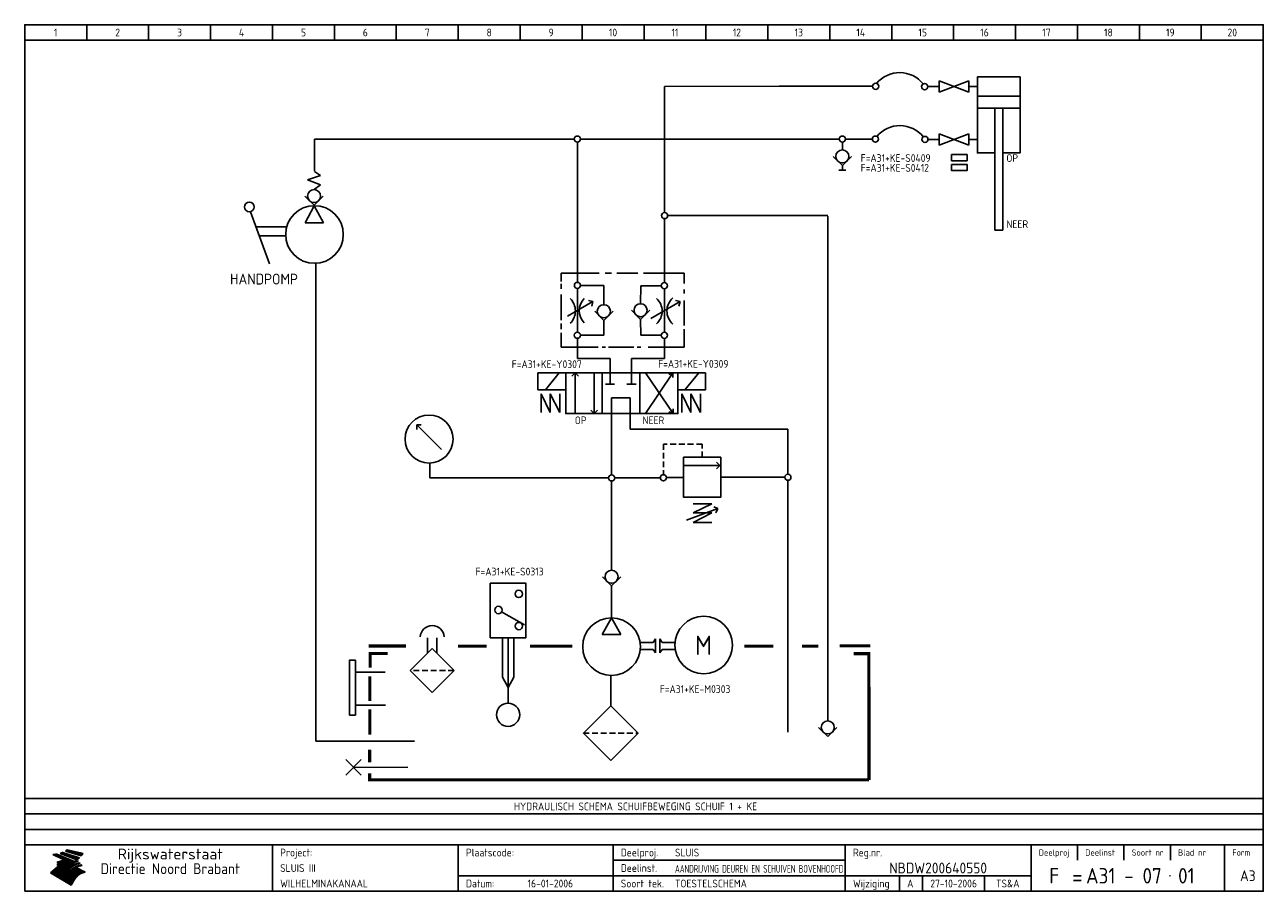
# Model space of a CAD drawing. Extents: x 10 to 410, y 10 to 290.
import ezdxf
from ezdxf.enums import TextEntityAlignment as Align

# ---------------------------------------------------------------- set-up
doc = ezdxf.new("R2010")
doc.units = 0
doc.header["$LTSCALE"] = 15
doc.header["$MEASUREMENT"] = 0
doc.linetypes.add('HIDDEN2', pattern=[0.1875, 0.125, -0.0625])
for name, color, linetype in [('0-25', 7, 'CONTINUOUS'), ('0-35', 2, 'CONTINUOUS'), ('0-50', 3, 'CONTINUOUS'), ('A-25', 7, 'CONTINUOUS'), ('B-25', 7, 'CONTINUOUS'), ('B-35', 2, 'CONTINUOUS'), ('H-21', 7, 'HIDDEN2'), ('S-25', 7, 'CONTINUOUS')]:
    doc.layers.add(name, color=color, linetype=linetype)
doc.styles.add('ISO', font='iso.shx')
doc.styles.get("Standard").update_dxf_attribs({"font": 'iso.shx'})

# ---------------------------------------------------------------- blocks, each defined once
blk = doc.blocks.new('KADERA3')
at = {"layer": '0-25'}
for p, q in [((30, 285), (30, 290)), ((50, 285), (50, 290)), ((70, 285), (70, 290)), ((90, 285), (90, 290)), ((110, 285), (110, 290)), ((130, 285), (130, 290)), ((150, 285), (150, 290)), ((170, 285), (170, 290)), ((190, 285), (190, 290)), ((210, 285), (210, 290)), ((230, 285), (230, 290)), ((250, 285), (250, 290)), ((270, 285), (270, 290)), ((290, 285), (290, 290)), ((310, 285), (310, 290)), ((330, 285), (330, 290)), ((350, 285), (350, 290)), ((370, 285), (370, 290)), ((390, 285), (390, 290)), ((10, 285), (410, 285)), ((410, 35), (10, 35)), ((410, 30), (10, 30)), ((350, 25), (350, 20)), ((365, 25), (365, 20)), ((380, 25), (380, 20)), ((200, 20), (275, 20)), ((150, 15), (335, 15)), ((292.5, 15), (292.5, 10)), ((300, 15), (300, 10)), ((320, 15), (320, 10))]:
    blk.add_line(p, q, dxfattribs=at)
at = {"layer": '0-25', "color": 7}
for p, q in [((19.1, 21.89), (25.12, 19)), ((19.1, 21.89), (25.12, 19)), ((19.17, 21.86), (20.7, 21.86)), ((19.29, 21.8), (20.83, 21.8)), ((19.4, 21.75), (20.96, 21.75)), ((19.52, 21.69), (21.09, 21.69)), ((19.64, 21.63), (21.22, 21.63)), ((19.74, 21.92), (20.56, 21.92)), ((19.75, 21.58), (21.36, 21.58)), ((19.87, 21.52), (21.49, 21.52)), ((19.99, 21.47), (21.62, 21.47)), ((20.11, 21.41), (21.75, 21.41)), ((20.22, 21.35), (21.88, 21.35)), ((20.25, 21.97), (20.43, 21.97)), ((20.34, 21.3), (22.02, 21.3)), ((20.38, 21.99), (26.02, 19.59)), ((20.38, 21.99), (26.02, 19.59)), ((20.46, 21.24), (22.15, 21.24)), ((20.57, 21.18), (22.28, 21.18)), ((20.69, 21.13), (22.41, 21.13)), ((20.81, 21.07), (22.55, 21.07)), ((20.92, 21.02), (22.68, 21.02)), ((21.04, 20.96), (22.81, 20.96)), ((21.16, 20.9), (22.94, 20.9)), ((21.27, 20.85), (23.07, 20.85)), ((21.39, 20.79), (23.21, 20.79)), ((21.47, 22.25), (26.83, 20.19)), ((21.47, 22.25), (26.83, 20.19)), ((21.49, 22.25), (23.07, 22.25)), ((21.51, 20.73), (23.34, 20.73)), ((21.6, 22.2), (23.25, 22.2)), ((21.63, 20.68), (23.47, 20.68)), ((21.65, 22.31), (22.89, 22.31)), ((21.74, 20.62), (23.6, 20.62)), ((21.75, 22.14), (23.42, 22.14)), ((21.8, 22.37), (22.71, 22.37)), ((21.86, 20.57), (23.73, 20.57)), ((21.9, 22.08), (23.6, 22.08)), ((21.94, 22.42), (22.53, 22.42)), ((21.98, 20.51), (23.87, 20.51)), ((22.04, 22.03), (23.78, 22.03)), ((22.06, 22.48), (22.36, 22.48)), ((22.09, 20.45), (24, 20.45)), ((22.18, 22.53), (27.65, 20.8)), ((22.18, 22.53), (27.65, 20.8)), ((22.19, 21.97), (23.96, 21.97)), ((22.21, 20.4), (24.13, 20.4)), ((22.33, 20.34), (24.26, 20.34)), ((22.34, 21.92), (24.13, 21.92)), ((22.37, 20), (23.08, 20)), ((22.44, 20.28), (24.4, 20.28)), ((22.48, 21.86), (24.31, 21.86)), ((22.49, 20.06), (23.04, 20.06)), ((22.56, 20.23), (24.53, 20.23)), ((22.61, 20.12), (22.93, 20.12)), ((22.63, 21.8), (24.49, 21.8)), ((22.68, 20.17), (24.66, 20.17)), ((22.71, 20.17), (22.82, 20.17)), ((23.11, 20.02), (22.77, 20.2)), ((23.11, 20.02), (22.77, 20.2)), ((22.78, 21.75), (24.67, 21.75)), ((22.79, 20.12), (24.79, 20.12)), ((22.91, 20.06), (24.92, 20.06)), ((22.92, 21.69), (24.85, 21.69)), ((23.03, 20), (25.06, 20)), ((23.07, 21.63), (25.02, 21.63)), ((23.14, 22.99), (28.22, 21.46)), ((23.14, 22.99), (28.22, 21.46)), ((23.15, 22.98), (25.33, 22.98)), ((23.22, 21.58), (25.2, 21.58)), ((23.23, 23.04), (25.09, 23.04)), ((23.32, 23.1), (24.84, 23.1)), ((23.34, 22.93), (25.57, 22.93)), ((23.36, 21.52), (25.38, 21.52)), ((23.4, 23.15), (24.6, 23.15)), ((23.49, 23.21), (24.36, 23.21)), ((23.51, 21.47), (25.56, 21.47)), ((23.52, 22.87), (25.81, 22.87)), ((23.57, 23.27), (24.12, 23.27)), ((23.64, 23.32), (23.87, 23.32)), ((23.66, 21.41), (25.74, 21.41)), ((23.7, 23.36), (28.82, 22.17)), ((23.7, 23.36), (28.82, 22.17)), ((23.71, 22.82), (26.06, 22.82)), ((23.8, 21.35), (25.91, 21.35)), ((23.9, 22.76), (26.3, 22.76)), ((23.95, 21.3), (26.09, 21.3)), ((24.09, 22.7), (26.54, 22.7)), ((24.09, 21.24), (26.27, 21.24)), ((24.24, 21.18), (26.45, 21.18)), ((24.27, 22.65), (26.78, 22.65)), ((24.39, 21.13), (26.62, 21.13)), ((24.46, 22.59), (27.03, 22.59)), ((24.53, 21.07), (26.8, 21.07)), ((24.65, 22.53), (27.27, 22.53)), ((24.68, 21.02), (26.98, 21.02)), ((24.83, 20.96), (27.16, 20.96)), ((24.84, 22.48), (27.51, 22.48)), ((24.97, 20.9), (27.34, 20.9)), ((25.02, 22.42), (27.75, 22.42)), ((25.12, 20.85), (27.51, 20.85)), ((25.21, 22.37), (28, 22.37)), ((25.27, 20.79), (27.63, 20.79)), ((25.4, 22.31), (28.24, 22.31)), ((25.41, 20.73), (27.57, 20.73)), ((25.56, 20.68), (27.51, 20.68)), ((25.58, 22.25), (28.48, 22.25)), ((25.71, 20.62), (27.44, 20.62)), ((25.77, 22.2), (28.72, 22.2)), ((25.85, 20.57), (27.37, 20.57)), ((25.96, 22.14), (28.79, 22.14)), ((26, 20.51), (27.29, 20.51)), ((26.15, 22.08), (28.75, 22.08)), ((26.15, 20.45), (27.22, 20.45)), ((26.29, 20.4), (27.14, 20.4)), ((26.33, 22.03), (28.71, 22.03)), ((26.44, 20.34), (27.06, 20.34)), ((26.52, 21.97), (28.66, 21.97)), ((26.59, 20.28), (26.97, 20.28)), ((26.71, 21.92), (28.62, 21.92)), ((26.73, 20.23), (26.89, 20.23)), ((26.9, 21.86), (28.57, 21.86)), ((27.08, 21.8), (28.52, 21.8)), ((27.27, 21.75), (28.48, 21.75)), ((27.46, 21.69), (28.43, 21.69)), ((27.65, 21.63), (28.38, 21.63)), ((27.83, 21.58), (28.33, 21.58)), ((28.02, 21.52), (28.28, 21.52)), ((28.21, 21.47), (28.22, 21.47)), ((20.58, 17.88), (18.3, 16)), ((20.58, 17.88), (18.3, 16)), ((24.94, 11.97), (18.3, 16)), ((24.94, 11.97), (18.3, 16)), ((18.31, 16.01), (20.96, 16.01)), ((18.38, 16.07), (21.46, 16.07)), ((18.45, 16.12), (21.88, 16.12)), ((18.52, 16.18), (22.15, 16.18)), ((18.59, 16.23), (22.38, 16.23)), ((18.65, 16.29), (22.58, 16.29)), ((18.72, 16.35), (22.75, 16.35)), ((18.79, 16.4), (22.91, 16.4)), ((18.86, 16.46), (20.6, 16.46)), ((18.93, 16.52), (20.6, 16.52)), ((18.99, 16.57), (20.6, 16.57)), ((19.06, 16.63), (20.6, 16.63)), ((19.13, 16.68), (20.6, 16.68)), ((19.2, 16.74), (20.6, 16.74)), ((19.27, 16.8), (20.6, 16.8)), ((19.33, 16.85), (21.07, 16.85)), ((19.4, 16.91), (21.55, 16.91)), ((19.47, 16.97), (21.88, 16.97)), ((19.54, 17.02), (22.13, 17.02)), ((19.61, 17.08), (22.34, 17.08)), ((19.67, 17.13), (20.6, 17.13)), ((19.74, 17.19), (20.6, 17.19)), ((19.81, 17.25), (20.6, 17.25)), ((19.88, 17.3), (20.6, 17.3)), ((19.95, 17.36), (20.6, 17.36)), ((20.01, 17.42), (20.6, 17.42)), ((20.08, 17.47), (20.93, 17.47)), ((20.15, 17.53), (21.26, 17.53)), ((20.22, 17.58), (21.51, 17.58)), ((20.29, 17.64), (21.72, 17.64)), ((20.35, 17.7), (21.9, 17.7)), ((20.42, 17.75), (22.07, 17.75)), ((20.49, 17.81), (22.22, 17.81)), ((20.56, 17.87), (22.36, 17.87)), ((20.6, 19.11), (20.58, 19.51)), ((20.6, 19.11), (20.58, 19.51)), ((20.58, 19.5), (22.09, 19.5)), ((20.58, 19.44), (21.95, 19.44)), ((20.59, 19.38), (21.79, 19.38)), ((20.59, 19.33), (21.62, 19.33)), ((20.59, 19.27), (21.42, 19.27)), ((20.6, 19.22), (21.2, 19.22)), ((20.6, 19.16), (20.93, 19.16)), ((20.6, 19.11), (20.69, 19.12)), ((20.6, 19.11), (20.69, 19.12)), ((20.6, 18.79), (20.77, 18.81)), ((20.6, 18.79), (20.77, 18.81)), ((20.6, 18.29), (20.6, 18.79)), ((20.6, 18.29), (20.6, 18.79)), ((20.6, 18.77), (22.46, 18.77)), ((20.6, 18.71), (22.33, 18.71)), ((20.6, 18.65), (22.19, 18.65)), ((20.6, 18.6), (22.04, 18.6)), ((20.6, 18.54), (21.87, 18.54)), ((20.6, 18.48), (21.68, 18.48)), ((20.6, 18.43), (21.46, 18.43)), ((20.6, 18.37), (21.21, 18.37)), ((20.6, 18.32), (20.87, 18.32)), ((20.6, 18.29), (20.88, 18.32)), ((20.6, 18.29), (20.88, 18.32)), ((20.6, 17.88), (20.86, 17.91)), ((20.6, 17.88), (20.86, 17.91)), ((20.6, 17.43), (20.97, 17.48)), ((20.6, 17.43), (20.97, 17.48)), ((20.6, 17.43), (20.6, 17.09)), ((20.6, 17.43), (20.6, 17.09)), ((20.6, 17.09), (21.26, 17.16)), ((20.6, 17.09), (21.26, 17.16)), ((20.6, 16.8), (21.37, 16.89)), ((20.6, 16.8), (21.37, 16.89)), ((20.6, 16.8), (20.6, 16.45)), ((20.6, 16.8), (20.6, 16.45)), ((20.6, 16.45), (21.56, 16.56)), ((20.6, 16.45), (21.56, 16.56)), ((20.6, 15.97), (21.67, 16.09)), ((20.6, 15.97), (21.67, 16.09)), ((20.7, 16.46), (23.06, 16.46)), ((20.9, 19.55), (22.23, 19.55)), ((20.9, 18.82), (22.59, 18.82)), ((20.98, 17.92), (22.5, 17.92)), ((21.02, 17.13), (22.53, 17.13)), ((21.19, 19.61), (22.35, 19.61)), ((21.2, 16.52), (23.2, 16.52)), ((21.32, 18.88), (22.71, 18.88)), ((21.32, 17.98), (22.62, 17.98)), ((21.42, 19.67), (22.47, 19.67)), ((21.47, 17.19), (22.7, 17.19)), ((21.59, 18.03), (22.74, 18.03)), ((21.61, 18.93), (22.82, 18.93)), ((21.62, 19.72), (22.59, 19.72)), ((21.72, 16.57), (23.32, 16.57)), ((21.77, 17.25), (22.85, 17.25)), ((21.8, 19.78), (22.69, 19.78)), ((21.8, 18.09), (22.85, 18.09)), ((21.84, 18.99), (22.92, 18.99)), ((21.96, 19.83), (22.79, 19.83)), ((21.99, 18.15), (22.95, 18.15)), ((22.01, 17.3), (22.99, 17.3)), ((22.03, 19.05), (23.03, 19.05)), ((22.1, 16.63), (23.44, 16.63)), ((22.11, 19.89), (22.89, 19.89)), ((22.16, 18.2), (23.05, 18.2)), ((22.21, 19.1), (23.12, 19.1)), ((22.21, 17.36), (23.12, 17.36)), ((22.24, 19.95), (22.99, 19.95)), ((22.31, 18.26), (23.15, 18.26)), ((22.36, 19.16), (23.22, 19.16)), ((22.38, 16.68), (23.56, 16.68)), ((22.39, 17.42), (23.24, 17.42)), ((22.45, 18.32), (23.24, 18.32)), ((22.51, 19.22), (23.3, 19.22)), ((22.56, 17.47), (23.36, 17.47)), ((22.59, 18.37), (23.33, 18.37)), ((22.6, 16.74), (23.66, 16.74)), ((22.64, 19.27), (23.39, 19.27)), ((22.71, 18.43), (23.42, 18.43)), ((22.71, 17.53), (23.47, 17.53)), ((22.77, 19.33), (23.47, 19.33)), ((22.79, 16.8), (23.77, 16.8)), ((22.83, 18.48), (23.5, 18.48)), ((22.84, 17.58), (23.57, 17.58)), ((22.89, 19.38), (23.55, 19.38)), ((22.94, 18.54), (23.58, 18.54)), ((22.96, 16.85), (23.86, 16.85)), ((22.97, 17.64), (23.67, 17.64)), ((23, 19.44), (23.63, 19.44)), ((23.04, 18.6), (23.66, 18.6)), ((23.1, 19.5), (23.72, 19.5)), ((23.1, 17.7), (23.77, 17.7)), ((23.12, 16.91), (23.96, 16.91)), ((23.14, 18.65), (23.74, 18.65)), ((23.15, 19.95), (25.19, 19.95)), ((23.21, 19.55), (23.8, 19.55)), ((23.21, 17.75), (23.86, 17.75)), ((23.21, 16.01), (28.9, 16.01)), ((23.24, 18.71), (23.82, 18.71)), ((23.26, 19.89), (25.32, 19.89)), ((23.26, 16.97), (24.05, 16.97)), ((23.3, 19.61), (23.88, 19.61)), ((23.32, 17.81), (23.95, 17.81)), ((23.33, 18.77), (23.91, 18.77)), ((23.37, 16.07), (29.08, 16.07)), ((23.38, 19.83), (25.45, 19.83)), ((23.39, 19.67), (23.81, 19.67)), ((23.39, 17.02), (24.14, 17.02)), ((23.42, 18.82), (23.99, 18.82)), ((23.42, 17.87), (24.03, 17.87)), ((23.45, 19.7), (23.58, 19.79)), ((23.45, 19.7), (23.58, 19.79)), ((23.48, 19.72), (23.7, 19.72)), ((23.5, 19.78), (25.58, 19.78)), ((23.51, 18.88), (24.07, 18.88)), ((23.51, 16.12), (29.27, 16.12)), ((23.52, 17.92), (24.11, 17.92)), ((23.52, 17.08), (24.22, 17.08)), ((23.54, 18.9), (24.3, 19.42)), ((23.54, 18.9), (24.3, 19.42)), ((23.56, 19.78), (23.59, 19.78)), ((23.56, 19.39), (23.9, 19.62)), ((23.56, 19.39), (23.9, 19.62)), ((23.58, 19.79), (23.9, 19.62)), ((23.58, 19.79), (23.9, 19.62)), ((23.59, 18.93), (24.15, 18.93)), ((23.61, 19.72), (25.72, 19.72)), ((23.62, 17.98), (24.2, 17.98)), ((23.63, 17.13), (24.3, 17.13)), ((23.65, 18.59), (24.62, 19.25)), ((23.65, 18.59), (24.62, 19.25)), ((29.41, 16.17), (23.65, 16.17)), ((23.67, 18.99), (24.23, 18.99)), ((23.71, 18.03), (24.28, 18.03)), ((23.73, 19.67), (25.85, 19.67)), ((23.75, 19.05), (24.32, 19.05)), ((23.75, 17.19), (24.38, 17.19)), ((23.77, 16.23), (29.47, 16.23)), ((23.79, 18.09), (24.36, 18.09)), ((23.83, 19.1), (24.4, 19.1)), ((23.85, 19.61), (25.98, 19.61)), ((23.85, 17.25), (24.46, 17.25)), ((23.88, 18.15), (24.44, 18.15)), ((23.89, 16.29), (29.36, 16.29)), ((23.92, 19.16), (24.48, 19.16)), ((23.94, 18.19), (25.23, 19.07)), ((23.94, 18.19), (25.23, 19.07)), ((23.95, 17.3), (24.55, 17.3)), ((23.96, 19.55), (25.96, 19.55)), ((23.96, 18.2), (24.53, 18.2)), ((24, 19.22), (24.56, 19.22)), ((24, 16.35), (29.24, 16.35)), ((24.04, 18.26), (24.61, 18.26)), ((24.05, 17.36), (24.63, 17.36)), ((24.06, 17.88), (25.34, 18.76)), ((24.06, 17.88), (25.34, 18.76)), ((24.08, 19.5), (25.88, 19.5)), ((24.08, 19.27), (24.58, 19.27)), ((24.11, 16.4), (29.13, 16.4)), ((24.13, 18.32), (24.69, 18.32)), ((24.14, 17.42), (24.71, 17.42)), ((24.16, 19.33), (24.47, 19.33)), ((24.2, 19.44), (25.79, 19.44)), ((24.21, 18.37), (24.77, 18.37)), ((24.21, 16.46), (29.02, 16.46)), ((24.23, 17.47), (24.79, 17.47)), ((24.24, 17.48), (25.52, 18.36)), ((24.24, 17.48), (25.52, 18.36)), ((24.25, 19.38), (24.36, 19.38)), ((24.29, 18.43), (24.85, 18.43)), ((24.3, 19.42), (24.62, 19.25)), ((24.3, 19.42), (24.62, 19.25)), ((24.31, 19.38), (25.71, 19.38)), ((24.31, 17.53), (24.87, 17.53)), ((24.31, 16.52), (28.91, 16.52)), ((24.35, 17.17), (25.64, 18.05)), ((24.35, 17.17), (25.64, 18.05)), ((24.37, 18.48), (24.94, 18.48)), ((24.39, 17.58), (24.96, 17.58)), ((24.4, 16.57), (28.79, 16.57)), ((24.43, 19.33), (25.62, 19.33)), ((24.45, 18.54), (25.02, 18.54)), ((24.47, 17.64), (25.04, 17.64)), ((24.49, 16.63), (28.68, 16.63)), ((24.54, 18.6), (25.1, 18.6)), ((24.55, 19.27), (25.54, 19.27)), ((24.56, 17.7), (25.12, 17.7)), ((24.57, 16.68), (28.57, 16.68)), ((24.62, 18.65), (25.18, 18.65)), ((24.63, 16.72), (25.91, 17.6)), ((24.63, 16.72), (25.91, 17.6)), ((24.64, 17.75), (25.2, 17.75)), ((24.66, 16.74), (28.45, 16.74)), ((24.67, 19.22), (25.45, 19.22)), ((24.7, 18.71), (25.27, 18.71)), ((24.72, 17.81), (25.29, 17.81)), ((24.74, 16.8), (28.34, 16.8)), ((24.78, 19.16), (25.37, 19.16)), ((24.78, 18.77), (25.34, 18.77)), ((24.8, 17.87), (25.37, 17.87)), ((24.82, 16.85), (28.23, 16.85)), ((24.87, 18.82), (25.4, 18.82)), ((24.89, 17.92), (25.45, 17.92)), ((24.9, 19.1), (25.28, 19.1)), ((24.9, 16.91), (28.11, 16.91)), ((24.95, 18.88), (25.45, 18.88)), ((24.97, 17.98), (25.53, 17.98)), ((24.99, 16.97), (28, 16.97)), ((25.02, 19.05), (25.2, 19.05)), ((25.03, 18.93), (25.51, 18.93)), ((25.05, 18.03), (25.61, 18.03)), ((25.07, 17.02), (27.89, 17.02)), ((25.11, 18.99), (25.57, 18.99)), ((26.02, 19.59), (25.12, 19)), ((26.02, 19.59), (25.12, 19)), ((25.13, 18.09), (25.68, 18.09)), ((25.15, 17.08), (27.77, 17.08)), ((25.19, 19.05), (25.63, 19.05)), ((25.21, 18.15), (25.75, 18.15)), ((25.23, 17.13), (27.66, 17.13)), ((25.26, 19.1), (25.7, 19.1)), ((25.3, 18.2), (25.82, 18.2)), ((25.31, 17.19), (27.55, 17.19)), ((25.33, 19.16), (25.77, 19.16)), ((25.38, 18.26), (25.89, 18.26)), ((25.39, 19.22), (25.85, 19.22)), ((25.4, 17.25), (27.43, 17.25)), ((25.46, 18.32), (25.97, 18.32)), ((25.47, 19.27), (25.93, 19.27)), ((25.48, 17.3), (27.32, 17.3)), ((25.54, 19.33), (26.03, 19.33)), ((25.54, 18.37), (26.06, 18.37)), ((25.56, 17.36), (27.21, 17.36)), ((25.62, 18.43), (26.14, 18.43)), ((25.63, 19.38), (26.13, 19.38)), ((25.64, 17.42), (27.1, 17.42)), ((25.7, 18.48), (26.24, 18.48)), ((25.72, 19.44), (26.24, 19.44)), ((25.73, 17.47), (26.98, 17.47)), ((25.79, 18.54), (26.34, 18.54)), ((25.81, 17.53), (26.87, 17.53)), ((25.82, 19.5), (26.36, 19.5)), ((25.89, 18.6), (26.46, 18.6)), ((25.89, 17.58), (26.76, 17.58)), ((25.93, 19.55), (26.53, 19.55)), ((25.96, 17.64), (26.64, 17.64)), ((25.99, 18.65), (26.58, 18.65)), ((26.04, 17.7), (26.59, 17.7)), ((26.06, 19.61), (26.85, 19.61)), ((26.1, 18.71), (26.72, 18.71)), ((26.12, 17.75), (26.67, 17.75)), ((26.2, 17.81), (26.76, 17.81)), ((26.21, 19.67), (27.23, 19.67)), ((26.23, 18.77), (26.89, 18.77)), ((26.29, 17.87), (26.86, 17.87)), ((26.37, 18.82), (27.09, 18.82)), ((26.39, 17.92), (26.97, 17.92)), ((26.44, 19.72), (27.18, 19.72)), ((26.49, 17.98), (27.09, 17.98)), ((26.53, 18.88), (27.34, 18.88)), ((26.56, 17.68), (29.54, 16.2)), ((26.56, 17.68), (29.54, 16.2)), ((26.6, 18.03), (27.22, 18.03)), ((26.72, 18.09), (27.38, 18.09)), ((26.73, 18.93), (27.66, 18.93)), ((26.85, 18.15), (27.56, 18.15)), ((26.99, 18.99), (27.9, 18.99)), ((27, 18.2), (27.8, 18.2)), ((27.13, 19.78), (27.25, 19.64)), ((27.13, 19.78), (27.25, 19.64)), ((27.18, 18.26), (28.13, 18.26)), ((27.26, 19.05), (27.84, 19.05)), ((27.39, 18.32), (28.47, 18.32)), ((27.7, 18.37), (28.49, 18.37)), ((27.78, 19.1), (27.93, 18.96)), ((27.78, 19.1), (27.93, 18.96)), ((28, 18.43), (28.44, 18.43)), ((28.29, 15.83), (29.54, 16.2)), ((28.29, 15.83), (29.54, 16.2)), ((28.39, 18.48), (28.54, 18.32)), ((28.39, 18.48), (28.54, 18.32)), ((29.54, 16.2), (29.45, 16.17)), ((29.54, 16.2), (29.45, 16.17)), ((29.46, 16.18), (29.47, 16.18)), ((18.38, 15.95), (20.6, 15.95)), ((18.47, 15.9), (20.6, 15.9)), ((18.57, 15.84), (20.6, 15.84)), ((18.66, 15.78), (20.6, 15.78)), ((18.75, 15.73), (20.6, 15.73)), ((18.85, 15.67), (20.6, 15.67)), ((18.94, 15.62), (20.6, 15.62)), ((19.03, 15.56), (27.83, 15.56)), ((19.12, 15.5), (27.75, 15.5)), ((19.22, 15.45), (27.66, 15.45)), ((19.31, 15.39), (27.58, 15.39)), ((19.4, 15.33), (27.5, 15.33)), ((19.49, 15.28), (27.43, 15.28)), ((19.59, 15.22), (27.36, 15.22)), ((19.68, 15.17), (27.29, 15.17)), ((19.77, 15.11), (27.22, 15.11)), ((19.86, 15.05), (27.15, 15.05)), ((19.96, 15), (27.09, 15)), ((20.05, 14.94), (27.02, 14.94)), ((20.14, 14.88), (26.96, 14.88)), ((20.24, 14.83), (26.9, 14.83)), ((20.33, 14.77), (26.84, 14.77)), ((20.42, 14.72), (26.79, 14.72)), ((20.51, 14.66), (26.73, 14.66)), ((20.6, 15.97), (20.6, 15.58)), ((20.6, 15.97), (20.6, 15.58)), ((20.6, 15.58), (21.95, 15.73)), ((20.6, 15.58), (21.95, 15.73)), ((20.61, 14.6), (26.68, 14.6)), ((20.7, 14.55), (26.62, 14.55)), ((20.79, 14.49), (26.57, 14.49)), ((20.88, 14.43), (26.52, 14.43)), ((20.94, 15.62), (27.92, 15.62)), ((20.98, 14.38), (26.47, 14.38)), ((21.07, 14.32), (26.42, 14.32)), ((21.16, 14.27), (26.38, 14.27)), ((21.25, 14.21), (26.33, 14.21)), ((21.35, 14.15), (26.29, 14.15)), ((21.44, 14.1), (26.24, 14.1)), ((21.45, 15.67), (28.01, 15.67)), ((21.53, 14.04), (26.2, 14.04)), ((21.63, 13.98), (26.16, 13.98)), ((21.72, 13.93), (26.12, 13.93)), ((21.81, 13.87), (26.08, 13.87)), ((21.9, 13.82), (26.04, 13.82)), ((21.96, 15.73), (28.11, 15.73)), ((22, 13.76), (26, 13.76)), ((22.09, 13.7), (25.96, 13.7)), ((22.18, 13.65), (25.93, 13.65)), ((22.27, 13.59), (25.89, 13.59)), ((22.34, 15.78), (28.21, 15.78)), ((22.37, 13.53), (25.86, 13.53)), ((22.46, 13.48), (25.82, 13.48)), ((22.55, 13.42), (25.79, 13.42)), ((22.62, 15.84), (28.33, 15.84)), ((22.65, 13.37), (25.76, 13.37)), ((22.74, 13.31), (25.73, 13.31)), ((22.83, 13.25), (25.69, 13.25)), ((22.84, 15.9), (28.52, 15.9)), ((22.92, 13.2), (25.66, 13.2)), ((23.02, 13.14), (25.63, 13.14)), ((23.04, 15.95), (28.71, 15.95)), ((23.11, 13.08), (25.59, 13.08)), ((23.2, 13.03), (25.56, 13.03)), ((23.29, 12.97), (25.53, 12.97)), ((23.39, 12.92), (25.5, 12.92)), ((23.48, 12.86), (25.46, 12.86)), ((23.57, 12.8), (25.43, 12.8)), ((23.66, 12.75), (25.4, 12.75)), ((23.76, 12.69), (25.36, 12.69)), ((23.85, 12.63), (25.33, 12.63)), ((23.94, 12.58), (25.3, 12.58)), ((24.04, 12.52), (25.26, 12.52)), ((24.13, 12.47), (25.23, 12.47)), ((24.22, 12.41), (25.2, 12.41)), ((24.31, 12.35), (25.17, 12.35)), ((24.41, 12.3), (25.13, 12.3)), ((24.5, 12.24), (25.1, 12.24)), ((24.59, 12.18), (25.07, 12.18)), ((24.68, 12.13), (25.03, 12.13)), ((24.78, 12.07), (25, 12.07)), ((24.87, 12.02), (24.97, 12.02)), ((24.94, 11.97), (25.81, 13.45)), ((24.94, 11.97), (25.81, 13.45))]:
    blk.add_line(p, q, dxfattribs=at)
for centre, radius, start, end in [((19.15, 29.7), 7.8, 269.6055, 279.0886), ((19.15, 29.7), 7.8, 269.6055, 279.0886), ((19.93, 25.38), 5.91, 276.3402, 298.7463), ((19.93, 25.38), 5.91, 276.3402, 298.7463), ((19.84, 25.09), 6.03, 278.129, 302.868), ((19.84, 25.09), 6.03, 278.129, 302.868), ((19.84, 27.26), 5.27, 288.0217, 296.3084), ((19.84, 27.26), 5.27, 288.0217, 296.3084), ((20.49, 27.56), 5.28, 300.0654, 307.393), ((20.49, 27.56), 5.28, 300.0654, 307.393), ((24.11, 24.7), 5.26, 301.1147, 312.2814), ((24.11, 24.7), 5.26, 301.1147, 312.2814), ((21.95, 27.32), 8.59, 316.9248, 323.1399), ((21.95, 27.32), 8.59, 316.9248, 323.1399), ((20.21, 23.78), 5.91, 273.6149, 304.3803), ((20.21, 23.78), 5.91, 273.6149, 304.3803), ((20.35, 24.56), 5.76, 274.164, 302.5474), ((20.35, 24.56), 5.76, 274.164, 302.5474), ((20.05, 24.28), 6.02, 277.9472, 305.7139), ((20.05, 24.28), 6.02, 277.9472, 305.7139), ((20.04, 23.49), 6.09, 278.8115, 306.4242), ((20.04, 23.49), 6.09, 278.8115, 306.4242), ((20.53, 23.07), 5.96, 277.0519, 304.973), ((20.53, 23.07), 5.96, 277.0519, 304.973), ((20.72, 22.76), 5.91, 276.3402, 304.3803), ((20.72, 22.76), 5.91, 276.3402, 304.3803), ((21.06, 22.34), 5.81, 274.9043, 303.1745), ((21.06, 22.34), 5.81, 274.9043, 303.1745), ((20.82, 22.06), 6.04, 278.1111, 305.8489), ((20.82, 22.06), 6.04, 278.1111, 305.8489), ((21.3, 21.6), 5.91, 276.3402, 304.3803), ((21.3, 21.6), 5.91, 276.3402, 304.3803), ((27.05, 17.17), 2.63, 107.4286, 133.7799), ((27.05, 17.17), 2.63, 107.4286, 133.7799), ((27.45, 16.91), 2.81, 110.4143, 138.7411), ((27.45, 16.91), 2.81, 110.4143, 138.7411), ((27.57, 15.64), 3.4, 98.1566, 126.9045), ((27.57, 15.64), 3.4, 98.1566, 126.9045), ((27.91, 15.54), 3.39, 100.5835, 132.088), ((27.91, 15.54), 3.39, 100.5835, 132.088), ((28.21, 14.74), 3.67, 95.7581, 128.7216), ((28.21, 14.74), 3.67, 95.7581, 128.7216), ((27.01, 16.84), 2.93, 87.7348, 104.8316), ((27.01, 16.84), 2.93, 87.7348, 104.8316), ((27.37, 15.71), 3.93, 91.7838, 103.2817), ((27.37, 15.71), 3.93, 91.7838, 103.2817), ((28.4, 15.05), 3.21, 96.3886, 125.0052), ((28.4, 15.05), 3.21, 96.3886, 125.0052), ((27.82, 16.31), 2.8, 90.634, 105.1984), ((27.82, 16.31), 2.8, 90.634, 105.1984), ((28.19, 15.04), 3.93, 93.8342, 103.2817), ((28.19, 15.04), 3.93, 93.8342, 103.2817), ((28.58, 15.69), 2.8, 93.8141, 105.1984), ((28.58, 15.69), 2.8, 93.8141, 105.1984), ((28.95, 14.41), 3.93, 96.0135, 103.2817), ((28.95, 14.41), 3.93, 96.0135, 103.2817), ((31.24, 10.26), 6.3, 117.9568, 149.6251), ((31.24, 10.26), 6.3, 117.9568, 149.6251)]:
    blk.add_arc(centre, radius, start, end, dxfattribs=at)
at = {"layer": '0-35'}
for p, q in [((90, 25), (90, 10)), ((150, 25), (150, 10)), ((200, 25), (200, 10)), ((275, 25), (275, 10)), ((335, 25), (335, 10)), ((397.5, 25), (397.5, 10))]:
    blk.add_line(p, q, dxfattribs=at)
at = {"layer": '0-50'}
for p, q in [((10, 25), (410, 25)), ((348.75, 15), (351.25, 15)), ((348.75, 13.5), (351.25, 13.5))]:
    blk.add_line(p, q, dxfattribs=at)
blk.add_lwpolyline([(10, 10), (410, 10), (410, 290), (10, 290)], close=True, dxfattribs=at)
at = {"layer": '0-50', "const_width": 0.25}
blk.add_lwpolyline([(379.75, 15, 1), (380, 15, 1)], format="xyb", close=True, dxfattribs=at)
at = {"layer": '0-25', "style": 'ISO'}
for s, height, p in [('Project:', 2.5, (92.5, 22.5)), ('Plaatscode:', 2.5, (152.5, 22.5)), ('Deelproj.', 2.5, (202.5, 22.5)), ('Reg.nr.', 2.5, (277.5, 22.5)), ('Deelproj', 2, (337.5, 22.5)), ('Deelinst', 2, (352.5, 22.5)), ('Soort nr', 2, (367.5, 22.5)), ('Blad nr', 2, (382.5, 22.5)), ('Form', 2, (400, 22.5)), ('Deelinst.', 2.5, (202.5, 17.5)), ('Datum:', 2.5, (152.5, 12.5)), ('Soort tek.', 2.5, (202.5, 12.5)), ('Wijziging', 2.5, (277.5, 12.5))]:
    blk.add_text(s, height=height, dxfattribs=at).set_placement(p, align=Align.MIDDLE_LEFT)
for tag, p in [('STR1', (20, 287.5)), ('STR2', (40, 287.5)), ('STR3', (60, 287.5)), ('STR4', (80, 287.5)), ('STR5', (100, 287.5)), ('STR6', (120, 287.5)), ('STR7', (140, 287.5)), ('STR8', (160, 287.5)), ('STR9', (180, 287.5)), ('STR10', (200, 287.5)), ('STR11', (220, 287.5)), ('STR12', (240, 287.5)), ('STR13', (260, 287.5)), ('STR14', (280, 287.5)), ('STR15', (300, 287.5)), ('STR16', (320, 287.5)), ('STR17', (340, 287.5)), ('STR18', (360, 287.5)), ('STR19', (380, 287.5)), ('STR20', (400, 287.5)), ('W', (180, 12.5)), ('Z', (310, 12.5)), ('Y', (327.5, 12.5))]:
    blk.add_attdef(tag, text='', height=2.5, dxfattribs=at).set_placement(p, align=Align.MIDDLE)
for tag, p in [('N', (220, 22.5)), ('B', (92.5, 17.5)), ('P', (220, 17.5)), ('C', (92.5, 12.5)), ('U', (220, 12.5)), ('REV', (295, 12.5))]:
    blk.add_attdef(tag, text='', height=2.5, dxfattribs=at).set_placement(p, align=Align.MIDDLE_LEFT)
at = {"layer": '0-35', "style": 'ISO', "width": 1.00614}
blk.add_text('Rijkswaterstaat', height=3.5, dxfattribs=at).set_placement((40, 20.28), (74, 20.28), align=Align.FIT)
at = {"layer": '0-35', "color": 2, "style": 'ISO', "width": 0.948867}
blk.add_text('Directie Noord Brabant', height=3.5, dxfattribs=at).set_placement((34.5, 15.53), (79.5, 15.53), align=Align.FIT)
at = {"layer": '0-35', "style": 'ISO'}
for tag, p in [('X', (178.5, 17.5)), ('FORM', (402.5, 15))]:
    blk.add_attdef(tag, text='', height=3.5, dxfattribs=at).set_placement(p, align=Align.MIDDLE_LEFT)
blk.add_attdef('RNR', text='', height=3.5, dxfattribs=at).set_placement((305, 17.5), align=Align.MIDDLE)
at = {"layer": '0-50', "style": 'ISO'}
for tag, p in [('M', (342.5, 15)), ('O', (365, 15))]:
    blk.add_attdef(tag, text='', height=5, dxfattribs=at).set_placement(p, align=Align.MIDDLE)
blk.add_attdef('Q', text='', height=5, dxfattribs=at).set_placement((382.5, 15), align=Align.MIDDLE_LEFT)

msp = doc.modelspace()

# ---------------------------------------------------------------- linework, layer by layer
at = {"layer": '0-25'}
msp.add_line((410, 40), (10, 40), dxfattribs=at)
at = {"layer": 'A-25'}
for p, q in [((253.69, 270.11), (216.66, 270.07)), ((216.66, 270.07), (216.66, 229.46)), ((253.69, 270.11), (270.71, 270.11)), ((270.71, 270.11), (275.1, 270.11)), ((283.84, 270.12), (275.1, 270.11)), ((305.35, 270.01), (301.63, 270.01)), ((305.35, 271.83), (314.89, 268.18)), ((305.35, 268.18), (314.89, 271.83)), ((305.35, 271.83), (305.35, 268.18)), ((314.89, 268.18), (314.89, 271.83)), ((314.89, 270.01), (317.71, 270.01)), ((187.48, 253.04), (103.54, 253.05)), ((103.54, 252.85), (103.54, 242.65)), ((188.49, 251.99), (188.49, 252.06)), ((203.14, 253.04), (189.46, 253.04)), ((251.65, 253.04), (203.14, 253.04)), ((251.65, 253.04), (268.66, 253.04)), ((268.66, 253.04), (273.08, 253.04)), ((274.09, 249.57), (274.09, 252.05)), ((283.76, 253.05), (275.06, 253.05)), ((305.35, 252.94), (301.71, 252.94)), ((305.35, 254.77), (305.35, 251.12)), ((305.35, 254.77), (314.89, 251.12)), ((305.35, 251.12), (314.89, 254.77)), ((314.89, 251.12), (314.89, 254.77)), ((314.89, 252.94), (317.71, 252.94)), ((188.49, 206.76), (188.49, 251.99)), ((323.29, 248.58), (323.29, 223.58)), ((325.91, 248.58), (325.91, 223.58)), ((271.09, 247.45), (274.06, 244.49)), ((274.06, 244.49), (277.04, 247.47)), ((274.06, 244.49), (274.06, 243.02)), ((105.55, 241.25), (101.36, 239.85)), ((103.54, 242.63), (105.55, 241.25)), ((274.06, 243.02), (272.93, 243.02)), ((274.06, 243.02), (274.81, 243.02)), ((274.81, 243.02), (275.18, 243.02)), ((101.36, 239.85), (105.55, 238.24)), ((105.55, 238.24), (103.45, 236.73)), ((100.46, 234.62), (103.43, 231.65)), ((103.43, 231.65), (106.41, 234.63)), ((82.86, 229.55), (88.99, 212.71)), ((100.52, 225.99), (103.51, 231.46)), ((103.51, 231.46), (106.5, 225.99)), ((217.62, 228.34), (269.34, 228.33)), ((269.34, 228.11), (269.34, 70.1)), ((84.64, 224.67), (94.6, 224.67)), ((100.52, 225.99), (106.5, 225.99)), ((216.58, 206.66), (216.58, 227.35)), ((85.68, 221.79), (94.31, 221.79)), ((323.29, 223.58), (325.91, 223.58)), ((104.05, 212.91), (104.05, 58.54)), ((188.47, 204.77), (188.47, 190.68)), ((189.49, 205.75), (197.03, 205.75)), ((197.03, 205.75), (197.03, 199.54)), ((208.93, 205.63), (208.91, 199.85)), ((215.58, 205.63), (208.93, 205.63)), ((216.58, 204.68), (216.58, 190.63)), ((193.5, 200.55), (185.25, 195.79)), ((192.05, 200.94), (193.5, 200.55)), ((193.5, 200.55), (193.11, 199.1)), ((221.63, 200.55), (212.24, 195.13)), ((220.18, 200.94), (221.63, 200.55)), ((221.63, 200.55), (221.24, 199.1)), ((194.07, 197.42), (197.03, 194.46)), ((197.03, 194.46), (200.01, 197.44)), ((205.94, 197.73), (208.9, 194.77)), ((208.9, 194.77), (211.88, 197.75)), ((197.03, 194.46), (197.03, 189.69)), ((208.94, 189.64), (208.9, 194.77)), ((188.47, 188.7), (188.47, 182.2)), ((189.46, 189.69), (197.03, 189.69)), ((208.94, 189.64), (215.58, 189.64)), ((216.58, 188.65), (216.58, 182.2)), ((188.47, 182.2), (199.02, 182.2)), ((199.02, 182.2), (199.02, 177.51)), ((216.58, 182.2), (205.98, 182.2)), ((205.98, 182.2), (205.98, 177.51)), ((178.17, 172.06), (182.65, 177.49)), ((186.69, 176.47), (187.76, 177.53)), ((187.76, 177.53), (188.82, 176.47)), ((187.77, 177.51), (187.77, 164.35)), ((193.94, 164.38), (193.94, 177.51)), ((196.52, 177.51), (196.52, 164.35)), ((199.02, 177.51), (199.02, 173.91)), ((205.98, 177.51), (205.98, 173.91)), ((208.64, 177.51), (208.64, 164.35)), ((210.48, 177.57), (219.39, 164.35)), ((219.35, 177.51), (210.48, 164.38)), ((217.99, 176.96), (219.35, 177.51)), ((219.35, 177.51), (219.35, 176.01)), ((223.26, 172.09), (227.75, 177.52)), ((199.02, 173.91), (197.52, 173.91)), ((199.02, 173.91), (200.52, 173.91)), ((205.98, 173.91), (204.48, 173.91)), ((205.98, 173.91), (206.73, 173.91)), ((206.73, 173.91), (207.48, 173.91)), ((176.79, 164.67), (176.79, 170.71)), ((176.79, 170.71), (179.7, 164.67)), ((179.7, 170.71), (182.83, 164.67)), ((179.7, 164.67), (179.7, 170.71)), ((179.7, 170.71), (179.7, 164.67)), ((182.83, 170.71), (182.83, 164.67)), ((205.49, 169.45), (199.54, 169.45)), ((199.54, 169.45), (199.54, 144.57)), ((205.49, 169.45), (205.49, 159.37)), ((222.2, 170.71), (225.11, 164.67)), ((222.2, 164.67), (222.2, 170.71)), ((225.11, 170.71), (228.24, 164.67)), ((225.11, 164.67), (225.11, 170.71)), ((225.11, 170.71), (225.11, 164.67)), ((228.24, 170.71), (228.24, 164.67)), ((193.94, 164.38), (192.88, 165.44)), ((195, 165.44), (193.94, 164.38)), ((218.07, 164.93), (219.39, 164.35)), ((219.39, 164.35), (219.38, 165.85)), ((136.58, 160.7), (138.08, 160.71)), ((136.58, 160.7), (144.56, 152.75)), ((136.58, 159.2), (136.58, 160.7)), ((256.44, 159.37), (205.49, 159.37)), ((256.44, 159.37), (256.46, 144.8)), ((140.88, 143.58), (140.88, 148.36)), ((233.42, 148.64), (234.48, 147.58)), ((234.48, 147.58), (222.78, 147.58)), ((234.48, 147.58), (233.43, 146.52)), ((198.54, 143.58), (140.88, 143.58)), ((199.53, 142.59), (199.52, 113.74)), ((215.27, 143.58), (200.53, 143.58)), ((222.77, 143.65), (217.27, 143.65)), ((234.79, 143.79), (244.62, 143.78)), ((244.62, 143.78), (255.46, 143.78)), ((256.46, 142.81), (256.46, 61.45)), ((233.88, 133.63), (223.69, 129.92)), ((225.84, 135.17), (231.88, 135.17)), ((231.88, 135.17), (225.84, 132.26)), ((231.88, 132.26), (225.84, 129.13)), ((225.84, 132.26), (231.88, 132.26)), ((231.88, 132.26), (225.84, 132.26)), ((232.52, 134.26), (233.88, 133.63)), ((233.88, 133.63), (233.25, 132.27)), ((231.88, 129.13), (225.84, 129.13)), ((196.55, 111.62), (199.52, 108.65)), ((199.52, 108.65), (202.5, 111.63)), ((199.52, 108.65), (199.52, 98.35)), ((164.01, 100.29), (171.35, 96.05)), ((196.51, 92.92), (199.5, 98.39)), ((199.5, 98.39), (202.49, 92.92)), ((196.51, 92.92), (202.49, 92.92)), ((134.5, 81.32), (141.58, 88.39)), ((140.08, 86.92), (140.09, 89.42)), ((140.09, 89.42), (140.09, 91.92)), ((141.58, 88.39), (148.66, 81.34)), ((143.05, 89.42), (143.05, 91.92)), ((143.05, 86.92), (143.05, 89.42)), ((164.33, 91.91), (164.33, 79.23)), ((166.11, 91.92), (166.11, 70.76)), ((167.99, 91.91), (167.99, 79.23)), ((208.69, 90.35), (212.96, 90.35)), ((208.73, 88.14), (213, 88.14)), ((212.96, 90.35), (213.72, 91.58)), ((213.72, 87.04), (213, 88.14)), ((213.72, 91.58), (213.72, 87.04)), ((215.09, 87.02), (215.09, 91.57)), ((215.09, 91.57), (215.9, 90.34)), ((215.09, 87.02), (215.9, 88.13)), ((215.9, 90.34), (220.03, 90.34)), ((215.9, 88.13), (220.1, 88.13)), ((116.81, 80.8), (126.45, 80.8)), ((141.59, 74.26), (134.5, 81.32)), ((141.59, 74.26), (148.66, 81.34)), ((164.33, 79.23), (166.11, 75.89)), ((166.11, 75.89), (167.99, 79.23)), ((199.28, 69.9), (199.28, 79.74)), ((116.84, 70.1), (126.49, 70.1)), ((269.34, 70.1), (269.34, 65.05)), ((266.38, 62.93), (269.35, 59.96)), ((269.35, 59.96), (272.32, 62.94)), ((104.05, 58.54), (135.87, 58.54)), ((118.7, 47.54), (113.7, 52.54)), ((113.7, 47.53), (118.69, 52.54)), ((116.2, 50.04), (133.73, 50.05))]:
    msp.add_line(p, q, dxfattribs=at)
for points in [[(331.49, 273.16), (317.71, 273.16), (317.71, 266.93), (331.49, 266.93)], [(331.49, 266.93), (317.71, 266.93), (317.71, 263), (331.49, 263)], [(317.71, 263), (323.29, 263), (323.29, 248.58), (317.71, 248.58)], [(325.91, 263), (331.49, 263), (331.49, 248.58), (325.91, 248.58)], [(309.35, 248.04), (314.35, 248.04), (314.35, 246.04), (309.35, 246.04)], [(309.36, 244.88), (314.36, 244.88), (314.36, 242.88), (309.36, 242.88)], [(184.7, 177.51), (175.73, 177.51), (175.73, 172.08), (184.7, 172.08)], [(184.7, 177.51), (220.93, 177.51), (220.93, 164.35), (184.7, 164.35)], [(229.91, 177.51), (220.94, 177.51), (220.94, 172.08), (229.91, 172.08)], [(222.78, 150.26), (234.79, 150.26), (234.79, 137.32), (222.78, 137.32)], [(160.36, 109.51), (171.87, 109.51), (171.87, 91.92), (160.36, 91.92)], [(116.77, 84.69), (114.9, 84.69), (114.9, 66.94), (116.77, 66.94)], [(199.28, 52.22), (208.11, 61.06), (199.28, 69.9), (190.44, 61.06)]]:
    msp.add_lwpolyline(points, close=True, dxfattribs=at)
at = {"layer": 'A-25', "const_width": 1}
for points in [[(121.07, 89.26), (133.1, 89.26)], [(149.91, 89.21), (159.16, 89.21)], [(173.23, 89.21), (186.8, 89.21)], [(242.36, 89.21), (251.81, 89.21)], [(261.06, 89.21), (266.28, 89.21)], [(273.21, 89.3), (283.06, 89.3)], [(121.55, 82.28), (121.55, 86.79), (127.17, 86.79)], [(282.67, 46), (282.65, 86.76), (277.76, 86.76)], [(121.45, 71.5), (121.45, 79.49)], [(121.45, 60.59), (121.45, 68.73)], [(121.4, 51.65), (121.4, 55.76)], [(282.67, 46), (121.4, 46), (121.4, 48.13)]]:
    msp.add_lwpolyline(points, dxfattribs=at)
at = {"layer": 'A-25'}
for centre, radius in [((284.83, 270.12), 0.991), ((300.63, 270.01), 0.991), ((188.47, 253.04), 0.991), ((274.07, 253.04), 0.991), ((284.75, 253.05), 0.991), ((300.71, 252.94), 0.991), ((274.06, 247.46), 2.11), ((103.43, 234.63), 2.11), ((82.51, 231.14), 1.56), ((103.58, 222.23), 9.31), ((216.63, 228.34), 0.991), ((188.5, 205.76), 0.991), ((216.57, 205.67), 0.991), ((197.03, 197.43), 2.11), ((208.9, 197.74), 2.11), ((188.47, 189.69), 0.991), ((216.57, 189.64), 0.991), ((140.57, 156.12), 7.76), ((199.54, 143.58), 0.991), ((216.28, 143.6), 0.991), ((256.46, 143.8), 0.991), ((199.52, 111.63), 2.11), ((169.55, 106.08), 1.19), ((162.98, 100.88), 1.19), ((169.6, 95.7), 1.19), ((199.51, 89.06), 9.31), ((229.3, 89.55), 9.31), ((166.11, 67.02), 3.74), ((269.35, 62.94), 2.11)]:
    msp.add_circle(centre, radius, dxfattribs=at)
for centre, radius, start, end in [((292.56, 264.84), 9.7, 38.48, 140.1026), ((292.66, 247.7), 9.7, 38.9403, 140.1026), ((182.24, 197.52), 5.6, 314.4031, 45.5969), ((194.71, 197.63), 5.6, 135.5177, 224.4823), ((210.26, 197.47), 5.6, 312.9919, 47.0081), ((223, 197.52), 5.6, 130.6277, 229.3723), ((141.6, 91.99), 3.87, 2.7927, 177.2073)]:
    msp.add_arc(centre, radius, start, end, dxfattribs=at)
at = {"layer": 'B-25'}
for p, q in [((103.54, 252.85), (103.54, 253.05)), ((183.26, 209.75), (195.56, 209.75)), ((183.26, 207.04), (183.26, 209.75)), ((197.47, 209.78), (199.49, 209.78)), ((201.2, 209.78), (208.03, 209.78)), ((209.89, 209.78), (222.93, 209.78)), ((222.93, 209.78), (222.93, 206.36)), ((183.26, 204.69), (183.26, 206.28)), ((222.93, 204.5), (222.93, 203.11)), ((183.26, 194.58), (183.26, 202.81)), ((222.94, 192.81), (222.94, 200.87)), ((183.26, 191.58), (183.26, 193.46)), ((183.26, 185.81), (183.26, 190.4)), ((222.94, 191.58), (222.94, 185.81)), ((195.2, 185.81), (183.26, 185.81)), ((197.57, 185.81), (196.45, 185.81)), ((206.69, 185.81), (198.57, 185.81)), ((208.93, 185.81), (207.75, 185.81)), ((222.94, 185.81), (211.34, 185.81)), ((202.82, 164.35), (202.82, 164.35)), ((210.48, 164.38), (210.45, 164.35)), ((215.29, 143.6), (215.29, 143.6))]:
    msp.add_line(p, q, dxfattribs=at)
at = {"layer": 'H-21'}
for p, q in [((216.28, 154.52), (216.28, 144.59)), ((228.78, 154.52), (216.28, 154.52)), ((228.78, 150.26), (228.78, 154.52)), ((148.66, 81.34), (134.52, 81.34)), ((190.44, 61.06), (208.11, 61.06))]:
    msp.add_line(p, q, dxfattribs=at)

# ---------------------------------------------------------------- block references
at = {"layer": 'S-25'}
ref = msp.add_blockref('KADERA3', (0, 0), dxfattribs=at)
ref.add_attrib('B', 'SLUIS III', dxfattribs={"layer": '0-25', "height": 2.5, "style": 'ISO'}).set_placement((92.5, 17.5), align=Align.MIDDLE_LEFT)
ref.add_attrib('C', 'WILHELMINAKANAAL', dxfattribs={"layer": '0-25', "height": 2.5, "style": 'ISO'}).set_placement((92.5, 12.5), align=Align.MIDDLE_LEFT)
ref.add_attrib('N', 'SLUIS', dxfattribs={"layer": '0-25', "height": 2.5, "style": 'ISO'}).set_placement((220, 22.5), align=Align.MIDDLE_LEFT)
ref.add_attrib('U', 'TOESTELSCHEMA', dxfattribs={"layer": '0-25', "height": 2.5, "style": 'ISO'}).set_placement((220, 12.5), align=Align.MIDDLE_LEFT)
ref.add_attrib('M', 'F', dxfattribs={"layer": '0-50', "height": 5, "style": 'ISO'}).set_placement((342.5, 15), align=Align.MIDDLE)
ref.add_attrib('O', 'A31 - 07', dxfattribs={"layer": '0-50', "height": 5, "style": 'ISO'}).set_placement((365, 15), align=Align.MIDDLE)
ref.add_attrib('Q', '01', dxfattribs={"layer": '0-50', "height": 5, "style": 'ISO'}).set_placement((382.5, 15), align=Align.MIDDLE_LEFT)
ref.add_attrib('RNR', 'NBDW200640550', dxfattribs={"layer": '0-35', "height": 3.5, "style": 'ISO'}).set_placement((305, 17.5), align=Align.MIDDLE)
ref.add_attrib('W', '16-01-2006', dxfattribs={"layer": '0-25', "height": 2.5, "style": 'ISO'}).set_placement((179.75, 12.5), align=Align.MIDDLE)
ref.add_attrib('FORM', 'A3', dxfattribs={"layer": '0-35', "height": 3.5, "style": 'ISO'}).set_placement((402.5, 15), align=Align.MIDDLE_LEFT)
ref.add_attrib('REV', 'A', dxfattribs={"layer": '0-25', "height": 2.5, "style": 'ISO'}).set_placement((295, 12.5), align=Align.MIDDLE_LEFT)
ref.add_attrib('Z', '27-10-2006', dxfattribs={"layer": '0-25', "height": 2.5, "style": 'ISO'}).set_placement((310, 12.5), align=Align.MIDDLE)
ref.add_attrib('Y', 'TS&A', dxfattribs={"layer": '0-25', "height": 2.5, "style": 'ISO'}).set_placement((327.5, 12.5), align=Align.MIDDLE)
ref.add_attrib('STR1', '1', dxfattribs={"layer": '0-25', "height": 2.5, "style": 'ISO'}).set_placement((20, 287.5), align=Align.MIDDLE)
ref.add_attrib('STR2', '2', dxfattribs={"layer": '0-25', "height": 2.5, "style": 'ISO'}).set_placement((40, 287.5), align=Align.MIDDLE)
ref.add_attrib('STR3', '3', dxfattribs={"layer": '0-25', "height": 2.5, "style": 'ISO'}).set_placement((60, 287.5), align=Align.MIDDLE)
ref.add_attrib('STR4', '4', dxfattribs={"layer": '0-25', "height": 2.5, "style": 'ISO'}).set_placement((80, 287.5), align=Align.MIDDLE)
ref.add_attrib('STR5', '5', dxfattribs={"layer": '0-25', "height": 2.5, "style": 'ISO'}).set_placement((100, 287.5), align=Align.MIDDLE)
ref.add_attrib('STR6', '6', dxfattribs={"layer": '0-25', "height": 2.5, "style": 'ISO'}).set_placement((120, 287.5), align=Align.MIDDLE)
ref.add_attrib('STR7', '7', dxfattribs={"layer": '0-25', "height": 2.5, "style": 'ISO'}).set_placement((140, 287.5), align=Align.MIDDLE)
ref.add_attrib('STR8', '8', dxfattribs={"layer": '0-25', "height": 2.5, "style": 'ISO'}).set_placement((160, 287.5), align=Align.MIDDLE)
ref.add_attrib('STR9', '9', dxfattribs={"layer": '0-25', "height": 2.5, "style": 'ISO'}).set_placement((180, 287.5), align=Align.MIDDLE)
ref.add_attrib('STR10', '10', dxfattribs={"layer": '0-25', "height": 2.5, "style": 'ISO'}).set_placement((200, 287.5), align=Align.MIDDLE)
ref.add_attrib('STR11', '11', dxfattribs={"layer": '0-25', "height": 2.5, "style": 'ISO'}).set_placement((220, 287.5), align=Align.MIDDLE)
ref.add_attrib('STR12', '12', dxfattribs={"layer": '0-25', "height": 2.5, "style": 'ISO'}).set_placement((240, 287.5), align=Align.MIDDLE)
ref.add_attrib('STR13', '13', dxfattribs={"layer": '0-25', "height": 2.5, "style": 'ISO'}).set_placement((260, 287.5), align=Align.MIDDLE)
ref.add_attrib('STR14', '14', dxfattribs={"layer": '0-25', "height": 2.5, "style": 'ISO'}).set_placement((280, 287.5), align=Align.MIDDLE)
ref.add_attrib('STR15', '15', dxfattribs={"layer": '0-25', "height": 2.5, "style": 'ISO'}).set_placement((300, 287.5), align=Align.MIDDLE)
ref.add_attrib('STR16', '16', dxfattribs={"layer": '0-25', "height": 2.5, "style": 'ISO'}).set_placement((320, 287.5), align=Align.MIDDLE)
ref.add_attrib('STR17', '17', dxfattribs={"layer": '0-25', "height": 2.5, "style": 'ISO'}).set_placement((340, 287.5), align=Align.MIDDLE)
ref.add_attrib('STR18', '18', dxfattribs={"layer": '0-25', "height": 2.5, "style": 'ISO'}).set_placement((360, 287.5), align=Align.MIDDLE)
ref.add_attrib('STR19', '19', dxfattribs={"layer": '0-25', "height": 2.5, "style": 'ISO'}).set_placement((380, 287.5), align=Align.MIDDLE)
ref.add_attrib('STR20', '20', dxfattribs={"layer": '0-25', "height": 2.5, "style": 'ISO'}).set_placement((400, 287.5), align=Align.MIDDLE)

# ---------------------------------------------------------------- texts
at = {"layer": 'B-25', "style": 'ISO'}
for s, p in [('F=A31+KE-S0409', (279.99, 245.68)), ('OP', (327.04, 245.68)), ('F=A31+KE-S0412', (280, 242.51)), ('NEER', (327.06, 224.32)), ('F=A31+KE-Y0307', (167.28, 179.05)), ('F=A31+KE-Y0309', (214.57, 179.18)), ('OP', (187.67, 160.94)), ('NEER', (209.52, 160.94)), ('F=A31+KE-S0313', (155.6, 112.04)), ('F=A31+KE-M0303', (215.09, 74.07))]:
    msp.add_text(s, height=2.5, dxfattribs=at).set_placement(p)
msp.add_text('M', height=6.25, dxfattribs=at).set_placement((229.23, 89.48), align=Align.MIDDLE)
at = {"layer": 'B-25'}
msp.add_text('HYDRAULISCH SCHEMA SCHUIFBEWEGING SCHUIF 1 + KE', height=2.5, dxfattribs=at).set_placement((168, 36.17))
at = {"layer": 'B-25', "style": 'ISO', "width": 0.801744}
msp.add_text('AANDRIJVING DEUREN EN SCHUIVEN BOVENHOOFD', height=2.5, dxfattribs=at).set_placement((220, 16), (274.4, 16), align=Align.FIT)
at = {"layer": 'B-35', "style": 'ISO'}
msp.add_text('HANDPOMP', height=3.5, dxfattribs=at).set_placement((76.32, 206.06))

doc.saveas('drawing.dxf')
